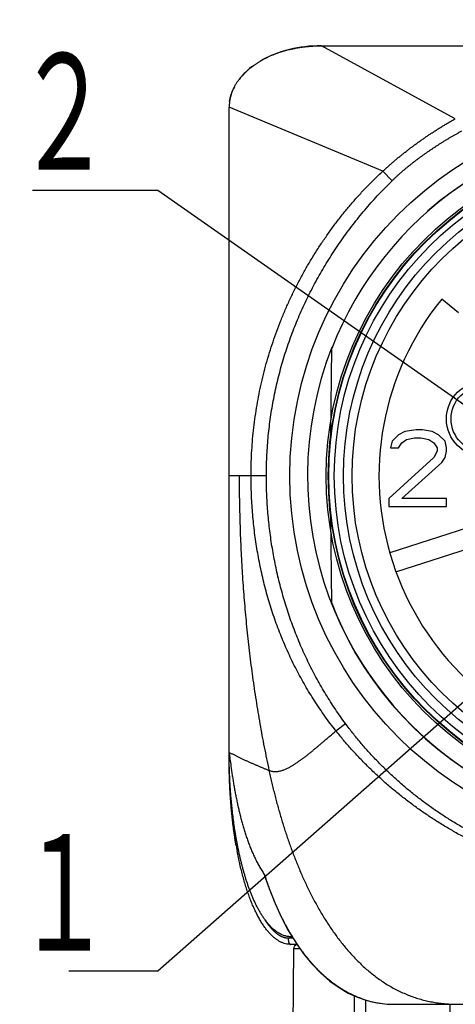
# Model space of a CAD drawing. Header units: millimetres. Extents: x 0 to 1300, y 0 to 891.
# Tile 10 of 127: x 395 to 429, y 230 to 309. Entities that reach past the tile are written whole.
import ezdxf

# ---------------------------------------------------------------- set-up
doc = ezdxf.new("R2010")
doc.units = ezdxf.units.MM
doc.header["$LTSCALE"] = 0.545669
doc.layers.add('NoLayerName_001', color=7, linetype='Continuous')
doc.styles.get("Standard").update_dxf_attribs({"font": 'txt', "bigfont": 'extfont2'})
doc.dimstyles.get("Standard").update_dxf_attribs({"dimtxt": 2.5, "dimasz": 2.5, "dimexe": 1, "dimexo": 1, "dimtad": 1, "dimdec": 3, "dimzin": 0, "dimdsep": 46, "dimtxsty": 'Standard', "dimcen": 2.5, "dimadec": 3, "dimazin": 0, "dimtfac": 0.75, "dimtdec": 3, "dimtmove": 0, "dimatfit": 3, "dimfxl": 1, "dimarcsym": 0})

msp = doc.modelspace()

# ---------------------------------------------------------------- linework, layer by layer
at = {"layer": 'NoLayerName_001', "color": 8, "linetype": 'Continuous', "lineweight": 25}
for p, q in [((429.2514, 300.6829), (418.6182, 306.4762)), ((423.4927, 296.5111), (411.2981, 301.5962)), ((423.4927, 296.5111), (424.2316, 295.7541)), ((414.2537, 272.3162), (411.2979, 272.3162)), ((419.7728, 252.0746), (420.5361, 252.6402)), ((411.2983, 249.7462), (411.3035, 249.7462)), ((416.3694, 235.5942), (416.0114, 235.5942)), ((416.9367, 234.7434), (416.4192, 234.7434)), ((421.2413, 228.4516), (421.2606, 231.0146)), ((422.124, 228.4474), (422.1387, 230.6865)), ((428.8058, 230.3482), (428.7972, 228.4474))]:
    msp.add_line(p, q, dxfattribs=at)
at = {"layer": 'NoLayerName_001', "color": 7, "linetype": 'Continuous', "lineweight": 25}
for p, q in [((418.6183, 306.4762), (472.2983, 306.4762)), ((411.2983, 249.7462), (411.2983, 301.5962)), ((429.5014, 285.2764), (428.1756, 286.3532)), ((419.3794, 275.6489), (419.4387, 282.4364)), ((424.7488, 275.5869), (424.2405, 275.0677)), ((425.2572, 275.8464), (424.7488, 275.5869)), ((426.1468, 275.9762), (425.2572, 275.8464)), ((425.3843, 275.1975), (426.0197, 275.3273)), ((426.0197, 275.3273), (426.528, 275.3273)), ((426.6551, 275.9762), (426.1468, 275.9762)), ((426.528, 275.3273), (427.1634, 275.1975)), ((427.4176, 275.8464), (426.6551, 275.9762)), ((427.9259, 275.5869), (427.4176, 275.8464)), ((428.4343, 275.0677), (427.9259, 275.5869)), ((424.2405, 275.0677), (424.1134, 274.5486)), ((424.1134, 274.5486), (424.7488, 274.5486)), ((424.7488, 274.5486), (425.003, 274.9379)), ((425.003, 274.9379), (425.3843, 275.1975)), ((427.1634, 275.1975), (427.5447, 274.9379)), ((427.5447, 274.9379), (427.7988, 274.5486)), ((427.7988, 274.5486), (427.7988, 274.289)), ((428.5613, 274.5486), (428.4343, 275.0677)), ((428.5613, 274.289), (428.5613, 274.5486)), ((427.5447, 273.7698), (423.9863, 270.5252)), ((427.7988, 274.289), (427.5447, 273.7698)), ((428.1801, 273.3805), (428.4343, 273.7698)), ((428.4343, 273.7698), (428.5613, 274.289)), ((425.003, 270.5252), (428.1801, 273.3805)), ((437.5926, 270.5943), (424.0514, 266.1945)), ((423.9863, 270.5252), (423.9863, 269.8762)), ((423.9863, 269.8762), (428.5613, 269.8762)), ((428.5613, 270.5252), (425.003, 270.5252)), ((428.5613, 269.8762), (428.5613, 270.5252)), ((424.5415, 264.6861), (438.0827, 269.0859)), ((419.4387, 262.1961), (419.3794, 268.9835)), ((411.2981, 250.3585), (411.2981, 250.3559)), ((411.2981, 250.3553), (411.2982, 250.3537)), ((416.1873, 235.7162), (416.2949, 235.7162)), ((416.6807, 235.1062), (416.1783, 235.1062)), ((416.4192, 234.7434), (416.3624, 228.241)), ((424.4492, 230.3482), (466.4675, 230.3482))]:
    msp.add_line(p, q, dxfattribs=at)
for points in [[(418.6182, 306.4762), (418.3059, 306.4717), (417.6294, 306.4312), (416.972, 306.3509), (416.3351, 306.2327), (416.0994, 306.1782)], [(414.1678, 240.4088), (414.4705, 239.5345), (414.9405, 238.3461), (415.449, 237.2383), (415.9957, 236.2063)], [(415.9957, 236.2063), (416.5812, 235.2472), (417.2051, 234.3632), (417.8706, 233.5523), (418.5702, 232.8267), (419.2928, 232.1986), (420.0295, 231.6699), (420.7569, 231.2461), (421.4936, 230.9075), (422.2472, 230.6493), (423.0339, 230.4688), (423.8801, 230.3671), (424.4491, 230.3482)]]:
    msp.add_lwpolyline(points, dxfattribs=at)
for centre, radius in [((445.4583, 272.3162), 29.341), ((445.4583, 272.3162), 26.4557), ((445.4583, 272.3162), 26.291), ((445.4583, 272.3162), 26.2544), ((445.4583, 272.3162), 25.8104), ((445.4583, 272.3162), 25.0832), ((445.4583, 272.3162), 24.4), ((431.5349, 276.8402), 2.989), ((431.5349, 276.8402), 2.623)]:
    msp.add_circle(centre, radius, dxfattribs=at)
for centre, radius, start, end in [((414.5498, 301.5952), 3.2518, 172.063146, 179.981725), ((445.4583, 272.3162), 27.938, 158.518633, 131.227781), ((445.4583, 272.3162), 27.9185, 21.253316, 158.746684), ((445.4583, 272.3162), 22.265, 140.916667, 255.083333), ((445.4583, 272.3163), 27.9185, 201.253316, 338.746684), ((454.7826, 250.3565), 43.4843, 180.000385, 180.804118), ((454.8693, 250.3575), 43.5709, 180.803842, 180.999506), ((442.7111, 248.3463), 31.3233, 189.879253, 190.671758), ((416.7852, 234.7402), 0.366, 105.044202, 179.499962)]:
    msp.add_arc(centre, radius, start, end, dxfattribs=at)
at = {"layer": 'NoLayerName_001', "color": 8, "linetype": 'Continuous', "lineweight": 25}
for centre, radius, start, end in [((440.821, 249.2023), 28.0401, 197.921797, 198.258398), ((431.7208, 245.1604), 18.06, 211.306237, 211.476195), ((424.3448, 237.8614), 7.5053, 250.562753, 251.799048), ((424.3519, 237.8842), 7.5293, 251.801982, 254.776913), ((424.3623, 237.9227), 7.5692, 254.777332, 259.157728), ((424.3791, 238.0111), 7.6591, 259.159026, 260.643013), ((424.4155, 238.254), 7.9047, 260.66832, 265.755), ((424.4343, 238.4881), 8.1395, 265.745654, 266.649999), ((424.4474, 238.744), 8.3958, 266.662645, 270.012146)]:
    msp.add_arc(centre, radius, start, end, dxfattribs=at)
at = {"layer": 'NoLayerName_001', "color": 7, "linetype": 'Continuous', "lineweight": 25}
for centre, major_axis, ratio, start_param, end_param in [((418.6183, 301.5962), (7.32, 0), 0.6666667, 1.9753954, 2.2928945), ((418.6183, 301.5962), (7.32, 0), 0.6666667, 1.5707963, 1.9230209), ((418.6183, 301.5962), (7.32, 0), 0.6666667, 2.3931025, 2.6725907), ((418.6183, 301.5962), (7.32, 0), 0.6666667, 2.803619, 3.0487815), ((416.1783, 249.7462), (0, 14.64), 0.3333333, 3.1282268, 3.1415927)]:
    msp.add_ellipse(centre, major_axis=major_axis, ratio=ratio, start_param=start_param, end_param=end_param, dxfattribs=at)
for points, knots in [([(416.0995, 306.1782), (416.057, 306.1675), (415.9721, 306.1466), (415.8456, 306.1128), (415.72, 306.0777), (415.5954, 306.0409), (415.4719, 306.0026), (415.3494, 305.9628), (415.2281, 305.9214), (415.108, 305.8786), (414.9891, 305.8342), (414.8714, 305.7884), (414.755, 305.7412), (414.64, 305.6925), (414.5263, 305.6425), (414.414, 305.591), (414.3032, 305.5381), (414.1939, 305.4839), (414.0861, 305.4284), (413.9798, 305.3715), (413.8751, 305.3135), (413.8065, 305.2733), (413.7721, 305.2535)], [0, 0, 0, 0, 0.13145, 0.2624011, 0.392831, 0.5227202, 0.6520506, 0.7808039, 0.9089622, 1.0365076, 1.1634225, 1.2896896, 1.4152916, 1.540212, 1.6644344, 1.7879429, 1.9107219, 2.0327567, 2.154033, 2.274537, 2.3942558, 2.5131773, 2.5131773, 2.5131773, 2.5131773]), ([(416.0995, 306.1782), (416.1534, 306.1909), (416.2612, 306.2169), (416.4242, 306.2521), (416.5883, 306.2851), (416.7535, 306.3154), (416.9198, 306.3432), (417.087, 306.3684), (417.255, 306.391), (417.4238, 306.411), (417.5932, 306.4283), (417.7631, 306.4431), (417.9336, 306.4551), (418.1044, 306.4645), (418.2755, 306.4712), (418.4468, 306.4755), (418.561, 306.4758), (418.6182, 306.4762)], [0, 0, 0, 0, 0.1660321, 0.3327703, 0.5001671, 0.6681742, 0.8367424, 1.005822, 1.1753629, 1.3453144, 1.5156257, 1.6862456, 1.8571231, 2.0282071, 2.1994467, 2.3707912, 2.5421903, 2.5421903, 2.5421903, 2.5421903]), ([(412.0947, 303.8098), (412.1117, 303.8316), (412.1453, 303.8754), (412.1977, 303.94), (412.2514, 304.0042), (412.3065, 304.0678), (412.3631, 304.1309), (412.4211, 304.1934), (412.4805, 304.2553), (412.5412, 304.3166), (412.6034, 304.3773), (412.6669, 304.4374), (412.7317, 304.4968), (412.7978, 304.5556), (412.8653, 304.6137), (412.9341, 304.6711), (413.0041, 304.7278), (413.0754, 304.7839), (413.148, 304.8392), (413.2218, 304.8937), (413.2969, 304.9475), (413.3731, 305.0006), (413.4506, 305.0528), (413.5293, 305.1043), (413.6091, 305.1549), (413.69, 305.2049), (413.7447, 305.2372), (413.7721, 305.2536)], [0, 0, 0, 0, 0.0826509, 0.1658097, 0.2494826, 0.333675, 0.4183921, 0.5036382, 0.5894174, 0.6757331, 0.7625886, 0.8499864, 0.9379288, 1.0264177, 1.1154546, 1.2050408, 1.2951771, 1.3858642, 1.4771024, 1.5688917, 1.6612322, 1.7541233, 1.8475646, 1.9415546, 2.0360894, 2.1311641, 2.2267737, 2.2267737, 2.2267737, 2.2267737]), ([(411.3295, 302.0442), (411.3342, 302.0748), (411.343, 302.1363), (411.3599, 302.2281), (411.3792, 302.3196), (411.4011, 302.411), (411.4256, 302.502), (411.4526, 302.5927), (411.4822, 302.683), (411.5143, 302.773), (411.549, 302.8625), (411.5862, 302.9516), (411.6259, 303.0402), (411.6681, 303.1282), (411.7128, 303.2157), (411.76, 303.3027), (411.8097, 303.389), (411.8619, 303.4746), (411.9165, 303.5596), (411.9735, 303.6439), (412.0328, 303.7275), (412.0743, 303.7821), (412.0949, 303.8097)], [0, 0, 0, 0, 0.0930375, 0.1863166, 0.2798753, 0.373751, 0.46798, 0.5625976, 0.6576386, 0.7531365, 0.8491242, 0.9456335, 1.0426957, 1.1403411, 1.2385993, 1.3374992, 1.4370688, 1.5373356, 1.6383251, 1.7400579, 1.8425523, 1.9458248, 1.9458248, 1.9458248, 1.9458248]), ([(411.2982, 250.3537), (411.2988, 250.3433), (411.2997, 250.3223), (411.3035, 250.291), (411.3091, 250.2494), (411.3177, 250.187), (411.3279, 250.1143), (411.3378, 250.0416), (411.3682, 249.8128), (411.3952, 249.6047), (411.4197, 249.4174)], [0, 0, 0, 0, 0.03145965, 0.06295038, 0.09446318, 0.15743661, 0.25182129, 0.31475103, 0.37769497, 0.94423368, 0.94423368, 0.94423368, 0.94423368]), ([(411.8524, 242.9721), (411.8347, 243.0767), (411.7983, 243.287), (411.7481, 243.6048), (411.7, 243.9261), (411.6547, 244.2507), (411.612, 244.5786), (411.5719, 244.9095), (411.5346, 245.2432), (411.4999, 245.5796), (411.4679, 245.9183), (411.4386, 246.2593), (411.412, 246.6022), (411.3882, 246.947), (411.3671, 247.2934), (411.3488, 247.6412), (411.3333, 247.9902), (411.3206, 248.3402), (411.3107, 248.691), (411.3036, 249.0424), (411.2991, 249.3942), (411.2988, 249.6289), (411.2983, 249.7462)], [0, 0, 0, 0, 0.3184723, 0.6402232, 0.9651082, 1.2929823, 1.6236899, 1.9570591, 2.2929156, 2.6310843, 2.9713893, 3.3136539, 3.6577011, 4.0033533, 4.3504326, 4.6987609, 5.0481596, 5.3984502, 5.7494543, 6.1009931, 6.4528883, 6.8049615, 6.8049615, 6.8049615, 6.8049615]), ([(412.0166, 242.7129), (411.9958, 242.8175), (411.9532, 243.0278), (411.8939, 243.3461), (411.8368, 243.6687), (411.7825, 243.9955), (411.731, 244.3262), (411.6822, 244.6607), (411.6363, 244.9988), (411.5932, 245.3403), (411.553, 245.6849), (411.5157, 246.0324), (411.4812, 246.3826), (411.4497, 246.7353), (411.4211, 247.0902), (411.3955, 247.4471), (411.3728, 247.8059), (411.353, 248.1662), (411.3363, 248.5279), (411.3226, 248.8907), (411.3116, 249.2544), (411.3072, 249.4972), (411.3046, 249.6186)], [0, 0, 0, 0, 0.3199005, 0.6437583, 0.9714146, 1.3027096, 1.6374828, 1.9755727, 2.3168157, 2.6610291, 3.0080194, 3.3575915, 3.7095496, 4.0636972, 4.4198369, 4.7777709, 5.1373007, 5.4982277, 5.8603529, 6.2234772, 6.5874014, 6.9519264, 6.9519264, 6.9519264, 6.9519264]), ([(412.0154, 242.7185), (411.9947, 242.8227), (411.9523, 243.0323), (411.8933, 243.3495), (411.8364, 243.6709), (411.7824, 243.9964), (411.731, 244.3259), (411.6824, 244.6591), (411.6367, 244.9959), (411.5937, 245.336), (411.5536, 245.6793), (411.5164, 246.0254), (411.482, 246.3742), (411.4505, 246.7255), (411.422, 247.079), (411.3963, 247.4345), (411.3736, 247.7919), (411.3538, 248.1508), (411.337, 248.511), (411.3232, 248.8724), (411.3121, 249.2346), (411.3076, 249.4765), (411.305, 249.5975)], [0, 0, 0, 0, 0.3187477, 0.6414204, 0.9678611, 1.2979117, 1.6314136, 1.9682072, 2.3081307, 2.6510037, 2.9966348, 3.3448312, 3.6953995, 4.0481452, 4.4028733, 4.7593881, 5.1174937, 5.4769935, 5.8376908, 6.1993889, 6.5618908, 6.9249995, 6.9249995, 6.9249995, 6.9249995]), ([(411.4197, 249.4174), (411.4279, 249.3558), (411.4443, 249.2325), (411.4695, 249.0476), (411.4952, 248.8628), (411.5218, 248.6781), (411.5492, 248.4935), (411.5777, 248.3091), (411.6071, 248.1248), (411.6375, 247.9407), (411.6688, 247.7568), (411.7012, 247.573), (411.7344, 247.3894), (411.7687, 247.206), (411.8039, 247.0227), (411.8401, 246.8397), (411.8771, 246.6568), (411.9152, 246.4741), (411.9541, 246.2916), (411.9941, 246.1093), (412.0351, 245.9273), (412.0773, 245.7455), (412.1205, 245.564), (412.1651, 245.3828), (412.2108, 245.2019), (412.2579, 245.0213), (412.3064, 244.8411), (412.3563, 244.6612), (412.4076, 244.4818), (412.4604, 244.3028), (412.5148, 244.1243), (412.5708, 243.9463), (412.6285, 243.7688), (412.6878, 243.5918), (412.749, 243.4155), (412.8121, 243.2398), (412.8771, 243.0649), (412.9441, 242.8907), (413.0134, 242.7174), (413.0845, 242.5448), (413.1342, 242.4307), (413.1587, 242.3735)], [0, 0, 0, 0, 0.1865926, 0.3731862, 0.5597795, 0.7463723, 0.9329666, 1.1195629, 1.3061605, 1.4927587, 1.6793568, 1.8659542, 2.052551, 2.2391477, 2.4257454, 2.6123447, 2.7989461, 2.9855503, 3.1721566, 3.358763, 3.5453681, 3.7319716, 3.9185741, 4.1051774, 4.2917843, 4.4783955, 4.6650089, 4.8516234, 5.0382392, 5.2248577, 5.4114814, 5.5981142, 5.784756, 5.9713997, 6.1580403, 6.3446756, 6.5313062, 6.7179357, 6.9045708, 7.0912157, 7.2778658, 7.2778658, 7.2778658, 7.2778658]), ([(416.1783, 235.1062), (416.1096, 235.1106), (415.9705, 235.1131), (415.7635, 235.1558), (415.5573, 235.2214), (415.3525, 235.3139), (415.1494, 235.4319), (414.9484, 235.5752), (414.7497, 235.7436), (414.5537, 235.937), (414.3607, 236.1549), (414.1711, 236.3973), (413.9852, 236.6635), (413.8031, 236.9531), (413.6253, 237.2654), (413.4521, 237.5998), (413.2836, 237.9557), (413.1203, 238.3325), (412.9623, 238.7296), (412.8102, 239.1464), (412.6641, 239.5822), (412.5243, 240.0363), (412.3911, 240.5077), (412.2645, 240.9957), (412.1451, 241.4992), (412.0317, 242.0171), (411.9647, 242.3684), (411.9296, 242.5458)], [0, 0, 0, 0, 0.2065759, 0.4161179, 0.6313962, 0.8548957, 1.0887728, 1.3348497, 1.5946363, 1.8693655, 2.1600338, 2.4674239, 2.791978, 3.1338748, 3.4931556, 3.869754, 4.2635185, 4.6742304, 5.101617, 5.5453631, 6.0051158, 6.4803831, 6.9705039, 7.4747796, 7.992489, 8.522892, 9.0652338, 9.0652338, 9.0652338, 9.0652338]), ([(412.7935, 239.8106), (412.778, 239.8559), (412.7467, 239.9464), (412.7015, 240.0827), (412.6572, 240.2194), (412.614, 240.3564), (412.5719, 240.4937), (412.5308, 240.6314), (412.4906, 240.7693), (412.4514, 240.9075), (412.4132, 241.0459), (412.3758, 241.1846), (412.3393, 241.3236), (412.3037, 241.4627), (412.2689, 241.6021), (412.2349, 241.7417), (412.2017, 241.8814), (412.1692, 242.0214), (412.1375, 242.1615), (412.1066, 242.3017), (412.0764, 242.4422), (412.0468, 242.5827), (412.0278, 242.6766), (412.0182, 242.7235)], [0, 0, 0, 0, 0.1436556, 0.2873096, 0.4309632, 0.5746167, 0.7182694, 0.8619198, 1.005567, 1.1492124, 1.2928577, 1.4365036, 1.5801507, 1.7237988, 1.8674473, 2.011095, 2.1547417, 2.2983873, 2.4420319, 2.5856751, 2.7293165, 2.8729551, 3.0165902, 3.0165902, 3.0165902, 3.0165902]), ([(413.1587, 242.3735), (413.1841, 242.3167), (413.2341, 242.2028), (413.3128, 242.0335), (413.3937, 241.8653), (413.4772, 241.6983), (413.5633, 241.5326), (413.6522, 241.3684), (413.7439, 241.2057), (413.8385, 241.0447), (413.9363, 240.8856), (414.0367, 240.7283), (414.1069, 240.6255), (414.1415, 240.5738)], [0, 0, 0, 0, 0.1866528, 0.3733101, 0.559978, 0.746667, 0.9333915, 1.1201468, 1.306903, 1.4936362, 1.6803307, 1.8669797, 2.0535857, 2.0535857, 2.0535857, 2.0535857]), ([(414.1678, 240.4088), (414.167, 240.4113), (414.1654, 240.4162), (414.163, 240.4236), (414.1606, 240.4311), (414.1582, 240.4385), (414.1559, 240.446), (414.1535, 240.4534), (414.1512, 240.4609), (414.1489, 240.4684), (414.1467, 240.4758), (414.1448, 240.482), (414.1433, 240.487), (414.1422, 240.4907), (414.1411, 240.4945), (414.1401, 240.4982), (414.139, 240.5019), (414.1379, 240.5057), (414.1369, 240.5094), (414.1358, 240.5132), (414.1348, 240.5169), (414.1338, 240.5207), (414.1327, 240.5244), (414.1317, 240.5282), (414.1308, 240.532), (414.1298, 240.5358), (414.1288, 240.5396), (414.1279, 240.5435), (414.127, 240.5473), (414.1261, 240.5511), (414.1252, 240.555), (414.1243, 240.5589), (414.1236, 240.5627), (414.1229, 240.5666), (414.1224, 240.5704), (414.122, 240.5742), (414.1217, 240.578), (414.1217, 240.582), (414.1216, 240.5858), (414.1218, 240.5904), (414.1249, 240.5908), (414.126, 240.5913)], [0, 0, 0, 0, 0.00781111, 0.01562605, 0.02344314, 0.0312607, 0.03907708, 0.0468906, 0.05469963, 0.0625025, 0.0702976, 0.07808329, 0.08197248, 0.08585992, 0.08974631, 0.09363233, 0.09751867, 0.10140603, 0.10529512, 0.10918665, 0.11308133, 0.11697989, 0.12088306, 0.12479158, 0.1287062, 0.13262769, 0.13655679, 0.14049429, 0.14444098, 0.14839752, 0.1523594, 0.15631508, 0.1602533, 0.16416405, 0.16803893, 0.17187173, 0.17566657, 0.1795332, 0.18364126, 0.18754365, 0.19134212, 0.19134212, 0.19134212, 0.19134212]), ([(414.126, 240.5913), (414.1271, 240.5906), (414.1296, 240.5894), (414.1319, 240.5861), (414.1346, 240.5833), (414.137, 240.5802), (414.1393, 240.5771), (414.1407, 240.5749), (414.1415, 240.5738)], [0, 0, 0, 0, 0.003900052, 0.008013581, 0.011843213, 0.015673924, 0.019590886, 0.02351814, 0.02351814, 0.02351814, 0.02351814]), ([(416.1873, 235.7162), (416.1395, 235.7185), (416.0433, 235.7198), (415.9004, 235.741), (415.7595, 235.7726), (415.6217, 235.8161), (415.4879, 235.8698), (415.3584, 235.9329), (415.2332, 236.004), (415.1124, 236.0822), (414.9958, 236.1666), (414.8835, 236.2565), (414.7753, 236.3512), (414.6708, 236.45), (414.5701, 236.5526), (414.4729, 236.6584), (414.3789, 236.7672), (414.288, 236.8785), (414.2, 236.9922), (414.1149, 237.1081), (414.0324, 237.2259), (413.9525, 237.3456), (413.8751, 237.4668), (413.7999, 237.5894), (413.7269, 237.7133), (413.6559, 237.8384), (413.587, 237.9645), (413.52, 238.0916), (413.4548, 238.2196), (413.3914, 238.3486), (413.3297, 238.4783), (413.2696, 238.6088), (413.2111, 238.74), (413.154, 238.8719), (413.0984, 239.0044), (413.0443, 239.1375), (412.9915, 239.2711), (412.9401, 239.4052), (412.89, 239.5399), (412.8409, 239.6749), (412.8094, 239.7654), (412.7935, 239.8106)], [0, 0, 0, 0, 0.143807, 0.2880326, 0.4324706, 0.5767615, 0.7207627, 0.8647003, 1.008645, 1.1525069, 1.2962983, 1.4400972, 1.583893, 1.7276277, 1.8713372, 2.0150553, 2.1587732, 2.3024784, 2.4462032, 2.5899706, 2.7337875, 2.8776456, 3.0215227, 3.1653834, 3.3091871, 3.4529342, 3.5966444, 3.7403329, 3.8840104, 4.0276835, 4.1713548, 4.315023, 4.4586874, 4.6023518, 4.7460192, 4.8896907, 5.0333656, 5.1770417, 5.3207151, 5.4643812, 5.6080405, 5.6080405, 5.6080405, 5.6080405])]:
    msp.add_open_spline(points, degree=3, knots=knots, dxfattribs=at)
at = {"layer": 'NoLayerName_001', "color": 8, "linetype": 'Continuous', "lineweight": 25}
for points, knots in [([(423.4927, 296.5111), (423.5627, 296.5754), (423.7021, 296.7046), (423.9141, 296.8951), (424.128, 297.0837), (424.3438, 297.27), (424.5615, 297.4542), (424.7811, 297.6362), (425.0025, 297.816), (425.2257, 297.9937), (425.4505, 298.1692), (425.677, 298.3426), (425.9051, 298.5138), (426.1347, 298.6829), (426.3659, 298.8498), (426.5985, 299.0146), (426.8326, 299.1773), (427.0681, 299.3378), (427.305, 299.4962), (427.5434, 299.6524), (427.7832, 299.8065), (428.0243, 299.9584), (428.2669, 300.1081), (428.5109, 300.2555), (428.7563, 300.4005), (429.0029, 300.5434), (429.1687, 300.6362), (429.2514, 300.6829)], [0, 0, 0, 0, 0.2850109, 0.5700708, 0.8551759, 1.1403217, 1.4255021, 1.7107101, 1.9959377, 2.2811756, 2.5664136, 2.8516404, 3.1368438, 3.4220107, 3.7071275, 3.9921937, 4.2772224, 4.5622272, 4.8472214, 5.1322183, 5.417231, 5.7022643, 5.9873081, 6.272352, 6.5573873, 6.8424066, 7.1274045, 7.1274045, 7.1274045, 7.1274045]), ([(424.2316, 295.7541), (424.2862, 295.8067), (424.395, 295.9125), (424.5609, 296.0681), (424.7286, 296.222), (424.8981, 296.3737), (425.0695, 296.5235), (425.2425, 296.6713), (425.4173, 296.8171), (425.5937, 296.9608), (425.7716, 297.1027), (425.951, 297.2426), (426.1317, 297.3808), (426.3138, 297.5172), (426.4971, 297.652), (426.6815, 297.7852), (426.8671, 297.9169), (427.0536, 298.0472), (427.2411, 298.1761), (427.4296, 298.3035), (427.619, 298.4294), (427.8095, 298.5539), (428.0009, 298.6768), (428.1933, 298.7982), (428.3866, 298.9182), (428.581, 299.0365), (428.7763, 299.1532), (428.9726, 299.2683), (429.1699, 299.3816), (429.3682, 299.493), (429.5675, 299.6029), (429.7013, 299.6742), (429.7681, 299.7101)], [0, 0, 0, 0, 0.2274875, 0.455005, 0.6825479, 0.9101102, 1.1376841, 1.3652601, 1.5928274, 1.8203739, 2.0478996, 2.2754151, 2.502928, 2.7304429, 2.9579611, 3.1854812, 3.4129989, 3.6405093, 3.8680129, 4.0955122, 4.3230101, 4.5505093, 4.7780133, 5.0055253, 5.2330489, 5.4605816, 5.6881159, 5.9156457, 6.143166, 6.3706737, 6.5981669, 6.8256458, 6.8256458, 6.8256458, 6.8256458]), ([(413.0375, 272.3162), (413.0416, 272.617), (413.0437, 273.2189), (413.0824, 274.1212), (413.1422, 275.0227), (413.2271, 275.9227), (413.336, 276.8202), (413.4693, 277.7145), (413.6269, 278.6048), (413.8089, 279.4904), (414.0153, 280.3706), (414.2456, 281.2446), (414.4997, 282.1119), (414.7774, 282.9719), (415.0783, 283.824), (415.4023, 284.6675), (415.749, 285.5018), (416.1184, 286.3264), (416.51, 287.1406), (416.9235, 287.9439), (417.3587, 288.7358), (417.8153, 289.5157), (418.293, 290.2831), (418.7915, 291.0374), (419.3105, 291.7781), (419.8496, 292.5044), (420.4085, 293.2155), (420.987, 293.9106), (421.5846, 294.589), (422.2016, 295.2491), (422.8348, 295.8931), (423.275, 296.3036), (423.4927, 296.5111)], [0, 0, 0, 0, 0.9024113, 1.8054306, 2.7089191, 3.6127429, 4.5167754, 5.4208989, 6.3250072, 7.2290093, 8.1328786, 9.0366389, 9.940309, 10.8439025, 11.7474284, 12.6508931, 13.5543018, 14.4576667, 15.3610283, 16.2644315, 17.1679199, 18.0715366, 18.9753258, 19.8793339, 20.7836052, 21.6880646, 22.592524, 23.49681, 24.400773, 25.304289, 26.2072631, 27.1096318, 27.1096318, 27.1096318, 27.1096318]), ([(414.2537, 272.3162), (414.2565, 272.5651), (414.2581, 273.0632), (414.2854, 273.81), (414.3278, 274.5564), (414.3878, 275.3019), (414.4649, 276.046), (414.5591, 276.7882), (414.6706, 277.5281), (414.7992, 278.2652), (414.9452, 278.9989), (415.1083, 279.729), (415.2885, 280.4549), (415.4856, 281.1763), (415.6995, 281.8929), (415.93, 282.6043), (416.1769, 283.3102), (416.4401, 284.0101), (416.7195, 284.7038), (417.0148, 285.391), (417.3259, 286.0711), (417.6525, 286.744), (417.9943, 287.4093), (418.351, 288.0666), (418.7224, 288.7158), (419.1081, 289.3563), (419.5079, 289.988), (419.9216, 290.6104), (420.3487, 291.2234), (420.7892, 291.8266), (421.2429, 292.4198), (421.7095, 293.0029), (422.1888, 293.5757), (422.6806, 294.1379), (423.1851, 294.6887), (423.7003, 295.2294), (424.0555, 295.5782), (424.2316, 295.7541)], [0, 0, 0, 0, 0.7467686, 1.49399, 2.2415745, 2.9894347, 3.7374863, 4.4856494, 5.2338489, 5.982016, 6.7300888, 7.4780404, 8.2258981, 8.9736909, 9.7214435, 10.4691776, 11.2169115, 11.9646616, 12.7124424, 13.460267, 14.2081359, 14.9560322, 15.7039306, 16.4517987, 17.1995976, 17.9472827, 18.6948043, 19.4421087, 20.1891502, 20.9359817, 21.6827046, 22.4294189, 23.1762201, 23.9231199, 24.6700208, 25.4168271, 26.1634539, 26.1634539, 26.1634539, 26.1634539]), ([(412.0939, 272.3162), (412.0955, 272.0023), (412.0972, 271.3746), (412.1094, 270.4329), (412.1276, 269.4914), (412.1529, 268.55), (412.185, 267.6088), (412.2243, 266.6679), (412.2707, 265.7273), (412.3243, 264.7872), (412.3853, 263.8475), (412.4538, 262.9083), (412.53, 261.9696), (412.6139, 261.0316), (412.7058, 260.0941), (412.8058, 259.1573), (412.9138, 258.2214), (413.0301, 257.2863), (413.1547, 256.3523), (413.2876, 255.4194), (413.429, 254.4878), (413.5789, 253.5576), (413.7374, 252.6288), (413.9046, 251.7017), (414.0808, 250.7764), (414.2647, 249.8526), (414.396, 249.2387), (414.4606, 248.9315)], [0, 0, 0, 0, 0.9416551, 1.8833587, 2.8250906, 3.7668323, 4.7085672, 5.6502809, 6.5919615, 7.5336147, 8.4752631, 9.4169337, 10.3586564, 11.3004646, 12.2423952, 13.1844668, 14.1266484, 15.0689035, 16.0111982, 16.9535008, 17.8957825, 18.8380166, 19.7801794, 20.7222498, 21.6642094, 22.6060429, 23.5477375, 23.5477375, 23.5477375, 23.5477375]), ([(419.7728, 252.0746), (419.6254, 252.2657), (419.3272, 252.6454), (418.9002, 253.2307), (418.4854, 253.8249), (418.0853, 254.4295), (417.6997, 255.0435), (417.329, 255.6667), (416.9734, 256.2986), (416.6332, 256.9388), (416.3086, 257.587), (415.9996, 258.2427), (415.7062, 258.9054), (415.4284, 259.5748), (415.1662, 260.2504), (414.9196, 260.9317), (414.6886, 261.6185), (414.4732, 262.3103), (414.2733, 263.0067), (414.0888, 263.7073), (413.9195, 264.4119), (413.7654, 265.1199), (413.6262, 265.8311), (413.5019, 266.5451), (413.3923, 267.2615), (413.2974, 267.9801), (413.2172, 268.7004), (413.1516, 269.4221), (413.1005, 270.1449), (413.0645, 270.8683), (413.0412, 271.5922), (413.04, 272.0749), (413.0375, 272.3162)], [0, 0, 0, 0, 0.723982, 1.4483512, 2.1730239, 2.8979153, 3.6229416, 4.3480199, 5.0730698, 5.7980173, 6.5228493, 7.2476026, 7.9723035, 8.6969669, 9.4215959, 10.1461835, 10.8707128, 11.5951741, 12.3196105, 13.044066, 13.7685705, 14.4931404, 15.2177788, 15.9424765, 16.6672124, 17.3919555, 18.1166694, 18.8413141, 19.5658464, 20.2902204, 21.014388, 21.7382993, 21.7382993, 21.7382993, 21.7382993]), ([(420.5361, 252.6402), (420.3995, 252.8292), (420.1229, 253.205), (419.7273, 253.7826), (419.3433, 254.3682), (418.9731, 254.9629), (418.6164, 255.5658), (418.2734, 256.1768), (417.9442, 256.7953), (417.629, 257.421), (417.3278, 258.0534), (417.0407, 258.6923), (416.7677, 259.3372), (416.5089, 259.9878), (416.2641, 260.6439), (416.0335, 261.305), (415.8171, 261.9709), (415.6148, 262.6412), (415.4266, 263.3156), (415.2526, 263.9937), (415.0926, 264.6754), (414.9466, 265.3603), (414.8146, 266.048), (414.6965, 266.7383), (414.5922, 267.4309), (414.5019, 268.1255), (414.4254, 268.8217), (414.3628, 269.5192), (414.3139, 270.2177), (414.2795, 270.9169), (414.2572, 271.6165), (414.256, 272.083), (414.2537, 272.3162)], [0, 0, 0, 0, 0.6996485, 1.3996177, 2.0998545, 2.8002979, 3.5008797, 4.2015254, 4.9021551, 5.6026867, 6.3030966, 7.0034162, 7.7036716, 8.4038809, 9.1040552, 9.8041985, 10.5043087, 11.2043861, 11.9044572, 12.6045492, 13.3046817, 14.0048673, 14.7051117, 15.4054147, 16.1057692, 16.8061498, 17.5065149, 18.2068206, 18.907022, 19.6070733, 20.3069285, 21.0065418, 21.0065418, 21.0065418, 21.0065418]), ([(445.0999, 240.316), (444.7839, 240.321), (444.1514, 240.3238), (443.2035, 240.3717), (442.2567, 240.4455), (441.3122, 240.5498), (440.3711, 240.683), (439.4343, 240.8454), (438.5031, 241.0366), (437.5783, 241.2565), (436.661, 241.5048), (435.752, 241.7812), (434.8521, 242.0853), (433.962, 242.4169), (433.0826, 242.7756), (432.2146, 243.161), (431.3589, 243.5728), (430.5162, 244.0108), (429.6874, 244.4745), (428.8732, 244.9636), (428.0744, 245.4776), (427.2918, 246.0161), (426.5262, 246.5788), (425.7784, 247.1652), (425.0491, 247.775), (424.3393, 248.4075), (423.6497, 249.062), (422.9811, 249.7377), (422.334, 250.4337), (421.7104, 251.15), (421.1071, 251.8828), (420.7283, 252.3894), (420.5361, 252.6402)], [0, 0, 0, 0, 0.9481253, 1.8970638, 2.8466699, 3.7967842, 4.7472365, 5.6978501, 6.6484449, 7.5988462, 8.5489947, 9.4989384, 10.4487221, 11.398385, 12.3479629, 13.2974902, 14.2470028, 15.1965352, 16.146107, 17.0957358, 18.0454441, 18.9952617, 19.9452284, 20.8953962, 21.8458265, 22.7964691, 23.7471468, 24.6976741, 25.6478664, 26.5975436, 27.5465343, 28.4946796, 28.4946796, 28.4946796, 28.4946796]), ([(418.8087, 251.2354), (418.8731, 251.2912), (419.0342, 251.4305), (419.3555, 251.7103), (419.6123, 251.9345), (419.7728, 252.0746)], [0, 0, 0, 0, 0.2556389, 0.639093, 1.2781812, 1.2781812, 1.2781812, 1.2781812]), ([(445.0999, 239.6966), (444.7771, 239.7074), (444.1309, 239.7223), (443.163, 239.7854), (442.1966, 239.8726), (441.2327, 239.9885), (440.2722, 240.1316), (439.3161, 240.3024), (438.3653, 240.5007), (437.4208, 240.7264), (436.4833, 240.9794), (435.5537, 241.2595), (434.6328, 241.5663), (433.7212, 241.8996), (432.8198, 242.2592), (431.9293, 242.6449), (431.0504, 243.0563), (430.1839, 243.4933), (429.3306, 243.9554), (428.4911, 244.4423), (427.6661, 244.9536), (426.8564, 245.4891), (426.0626, 246.0482), (425.2855, 246.6307), (424.5258, 247.2361), (423.7843, 247.8639), (423.0619, 248.5137), (422.3596, 249.1849), (421.678, 249.8767), (421.0191, 250.5892), (420.3801, 251.319), (419.9771, 251.8244), (419.7728, 252.0746)], [0, 0, 0, 0, 0.9690261, 1.9387726, 2.9090898, 3.8798277, 4.8508393, 5.8219827, 6.7931241, 7.7641432, 8.7349943, 9.7056961, 10.6762675, 11.6467271, 12.6170948, 13.5873938, 14.5576529, 15.5279066, 16.4981892, 17.4685348, 18.4389795, 19.409564, 20.3803352, 21.351348, 22.3226615, 23.2942005, 24.265754, 25.2371198, 26.2081145, 27.1785769, 28.148372, 29.1173942, 29.1173942, 29.1173942, 29.1173942]), ([(414.4606, 248.9315), (414.5009, 248.9176), (414.5809, 248.8869), (414.7064, 248.8585), (414.8338, 248.8405), (414.9623, 248.8347), (415.0906, 248.8402), (415.218, 248.8559), (415.344, 248.8806), (415.468, 248.9132), (415.5899, 248.9528), (415.7096, 248.9983), (415.8272, 249.049), (415.9429, 249.1039), (416.0569, 249.1622), (416.1693, 249.2234), (416.2801, 249.2871), (416.3896, 249.3532), (416.4979, 249.4213), (416.605, 249.4911), (416.7111, 249.5624), (416.8164, 249.635), (416.9207, 249.7088), (417.0243, 249.7837), (417.1272, 249.8596), (417.2294, 249.9364), (417.3311, 250.0139), (417.4321, 250.0922), (417.5327, 250.1711), (417.6328, 250.2506), (417.7325, 250.3306), (417.8317, 250.4112), (417.9306, 250.4922), (418.0291, 250.5736), (418.1274, 250.6554), (418.2254, 250.7375), (418.3231, 250.8199), (418.4206, 250.9025), (418.5178, 250.9854), (418.6473, 251.0963), (418.7441, 251.1798), (418.8087, 251.2354)], [0, 0, 0, 0, 0.1280259, 0.2564781, 0.3850954, 0.5135286, 0.6417532, 0.7700152, 0.898334, 1.0265179, 1.1545088, 1.2824919, 1.4105479, 1.5386463, 1.6666735, 1.7945979, 1.9224731, 2.050334, 2.1781958, 2.3060567, 2.4339038, 2.5617409, 2.6895771, 2.8174171, 2.9452618, 3.0731085, 3.2009512, 3.3287852, 3.4566131, 3.584438, 3.7122618, 3.8400856, 3.9679095, 4.095733, 4.2235547, 4.3513747, 4.479194, 4.6070132, 4.7348328, 4.8626528, 5.1182934, 5.1182934, 5.1182934, 5.1182934]), ([(411.2981, 250.3562), (411.3328, 250.3393), (411.4023, 250.3059), (411.5401, 250.2367), (411.678, 250.1676), (411.816, 250.0987), (411.9196, 250.0473), (412.0234, 249.9963), (412.1274, 249.9457), (412.2316, 249.8956), (412.3361, 249.8461), (412.4408, 249.7969), (412.5458, 249.7483), (412.6509, 249.7001), (412.7562, 249.6523), (412.8618, 249.6049), (412.9674, 249.5578), (413.0733, 249.5112), (413.1793, 249.4648), (413.2854, 249.4189), (413.3917, 249.3732), (413.4981, 249.3278), (413.6046, 249.2828), (413.7112, 249.238), (413.818, 249.1935), (413.9248, 249.1492), (414.0318, 249.1052), (414.1389, 249.0615), (414.246, 249.0179), (414.3533, 248.9746), (414.4248, 248.9459), (414.4606, 248.9315)], [0, 0, 0, 0, 0.115656, 0.2313189, 0.4626445, 0.5783036, 0.6939601, 0.8096147, 0.9252695, 1.0409263, 1.1565857, 1.2722479, 1.3879129, 1.5035803, 1.6192496, 1.7349199, 1.8505901, 1.966259, 2.0819259, 2.1975913, 2.3132557, 2.4289195, 2.5445831, 2.6602466, 2.7759101, 2.8915735, 3.0072366, 3.1228993, 3.2385612, 3.354222, 3.469881, 3.469881, 3.469881, 3.469881]), ([(414.4606, 248.9315), (414.4942, 248.7783), (414.5606, 248.4718), (414.6659, 248.0132), (414.7747, 247.5554), (414.8878, 247.0987), (415.0051, 246.643), (415.1267, 246.1884), (415.2528, 245.735), (415.3834, 245.2829), (415.5186, 244.8322), (415.6585, 244.3829), (415.8033, 243.9352), (415.9532, 243.4891), (416.1082, 243.0448), (416.2684, 242.6023), (416.434, 242.1618), (416.6052, 241.7234), (416.782, 241.2873), (416.9648, 240.8535), (417.1537, 240.4225), (417.349, 239.9942), (417.5508, 239.5691), (417.7595, 239.1472), (417.9752, 238.7288), (418.1981, 238.3141), (418.4285, 237.9036), (418.6666, 237.4974), (418.9126, 237.096), (419.1667, 236.6997), (419.4292, 236.3088), (419.7003, 235.9237), (419.9802, 235.5449), (420.2693, 235.1731), (420.5679, 234.8087), (420.8762, 234.4526), (421.1945, 234.1053), (421.5231, 233.7674), (421.8624, 233.4402), (422.2111, 233.1226), (422.4541, 232.9231), (422.5743, 232.8219)], [0, 0, 0, 0, 0.4704529, 0.9409474, 1.41147, 1.8820103, 2.3525609, 2.8231173, 3.2936783, 3.7642461, 4.2348208, 4.7053939, 5.1759597, 5.6465176, 6.117072, 6.5876327, 7.0582151, 7.5288369, 7.999486, 8.4701374, 8.9407774, 9.411404, 9.8820281, 10.3526737, 10.8233754, 11.2941267, 11.7648894, 12.235643, 12.7063876, 13.1771446, 13.6479579, 14.1188793, 14.5898625, 15.0608399, 15.5317883, 16.0027317, 16.4737451, 16.9449554, 17.4163972, 17.8879027, 18.3593593, 18.3593593, 18.3593593, 18.3593593]), ([(416.2903, 235.7763), (416.2467, 235.8492), (416.1586, 235.9946), (416.031, 236.2154), (415.9059, 236.4376), (415.7839, 236.6616), (415.6647, 236.8871), (415.5483, 237.1142), (415.4347, 237.3427), (415.3237, 237.5725), (415.2155, 237.8037), (415.11, 238.0361), (415.007, 238.2698), (414.9066, 238.5046), (414.8088, 238.7405), (414.7135, 238.9774), (414.6206, 239.2153), (414.5302, 239.4541), (414.4422, 239.6937), (414.3567, 239.9341), (414.2731, 240.1752), (414.2196, 240.3366), (414.1926, 240.4173)], [0, 0, 0, 0, 0.2549808, 0.5099742, 0.7649922, 1.0200433, 1.2751326, 1.5302626, 1.7854354, 2.0406511, 2.2959079, 2.5512019, 2.8065273, 3.0618761, 3.3172388, 3.5726036, 3.8279573, 4.0832848, 4.3385693, 4.5937926, 4.8489347, 5.1039741, 5.1039741, 5.1039741, 5.1039741]), ([(414.1787, 237.0085), (414.1674, 237.0263), (414.1445, 237.0618), (414.1223, 237.0977), (414.1112, 237.1155)], [0, 0, 0, 0, 0.06326402, 0.12652197, 0.12652197, 0.12652197, 0.12652197]), ([(416.0114, 235.5942), (415.9903, 235.5948), (415.9481, 235.5952), (415.8849, 235.6009), (415.822, 235.6095), (415.7597, 235.6215), (415.698, 235.6366), (415.6372, 235.6548), (415.5774, 235.6757), (415.5186, 235.6993), (415.4607, 235.7252), (415.404, 235.7534), (415.3483, 235.7836), (415.2937, 235.8157), (415.2402, 235.8495), (415.1877, 235.8849), (415.1362, 235.9218), (415.0858, 235.9601), (415.0363, 235.9995), (414.9878, 236.0402), (414.9402, 236.0819), (414.8935, 236.1247), (414.8477, 236.1683), (414.8027, 236.2128), (414.7585, 236.2582), (414.7151, 236.3043), (414.6725, 236.3511), (414.6306, 236.3986), (414.5895, 236.4468), (414.549, 236.4956), (414.5093, 236.5449), (414.4701, 236.5947), (414.4317, 236.645), (414.3938, 236.6957), (414.3565, 236.7469), (414.3198, 236.7985), (414.2837, 236.8504), (414.2481, 236.9028), (414.2131, 236.9554), (414.1902, 236.9909), (414.1787, 237.0085)], [0, 0, 0, 0, 0.0632989, 0.1266956, 0.190163, 0.2536571, 0.3171197, 0.3805141, 0.4438769, 0.5072363, 0.5705977, 0.6339455, 0.6972669, 0.7605801, 0.8238964, 0.887215, 0.950524, 1.0138157, 1.0771013, 1.1403886, 1.2036787, 1.2669672, 1.3302515, 1.3935393, 1.4568371, 1.5201487, 1.5834754, 1.6468162, 1.7101677, 1.7735244, 1.8368787, 1.9002212, 1.9635451, 2.0268536, 2.0901504, 2.1534387, 2.2167206, 2.2799977, 2.3432706, 2.4065394, 2.4065394, 2.4065394, 2.4065394]), ([(416.1783, 235.1062), (416.1733, 235.107), (416.1628, 235.1075), (416.1483, 235.1142), (416.1349, 235.1231), (416.1228, 235.134), (416.112, 235.1461), (416.1026, 235.1588), (416.0943, 235.172), (416.087, 235.1855), (416.0802, 235.1993), (416.0739, 235.2135), (416.068, 235.2279), (416.0626, 235.2424), (416.0575, 235.2572), (416.0528, 235.272), (416.0485, 235.2869), (416.0444, 235.3019), (416.0407, 235.317), (416.0373, 235.3321), (416.0342, 235.3473), (416.0313, 235.3626), (416.0287, 235.3779), (416.0262, 235.3932), (416.024, 235.4086), (416.022, 235.424), (416.0201, 235.4394), (416.0184, 235.4548), (416.017, 235.4703), (416.0156, 235.4857), (416.0145, 235.5012), (416.0136, 235.5167), (416.0128, 235.5322), (416.0122, 235.5477), (416.0117, 235.5632), (416.0115, 235.5787), (416.0115, 235.5891), (416.0114, 235.5942)], [0, 0, 0, 0, 0.01535316, 0.03098246, 0.04712473, 0.06356779, 0.07983056, 0.09558154, 0.11102137, 0.12636612, 0.14176867, 0.15725589, 0.1728018, 0.18837518, 0.20394185, 0.21948853, 0.23502155, 0.25054661, 0.26606814, 0.28158933, 0.29711224, 0.31263786, 0.32816617, 0.34369625, 0.35922635, 0.37475457, 0.39028071, 0.40580493, 0.42132735, 0.43684805, 0.45236705, 0.46788433, 0.48339983, 0.49891345, 0.51442503, 0.52993441, 0.54544134, 0.54544134, 0.54544134, 0.54544134]), ([(421.8472, 230.7838), (421.7685, 230.813), (421.6103, 230.8697), (421.3772, 230.9659), (421.1467, 231.0685), (420.9194, 231.1785), (420.6954, 231.2952), (420.4749, 231.4185), (420.2581, 231.5481), (420.0451, 231.6836), (419.8359, 231.8249), (419.6308, 231.9717), (419.4295, 232.1237), (419.2322, 232.2808), (419.0388, 232.4426), (418.8493, 232.6091), (418.6638, 232.7798), (418.4822, 232.9546), (418.3045, 233.1334), (418.1306, 233.3158), (417.9604, 233.5018), (417.794, 233.6911), (417.6311, 233.8835), (417.4718, 234.0789), (417.3159, 234.277), (417.1635, 234.4777), (417.0144, 234.681), (416.8686, 234.8865), (416.7261, 235.0944), (416.5869, 235.3044), (416.4505, 235.5162), (416.3626, 235.6592), (416.3182, 235.7305)], [0, 0, 0, 0, 0.2519188, 0.5040318, 0.7563286, 1.0087805, 1.2613418, 1.5139508, 1.7665314, 2.0189969, 2.2713261, 2.5235685, 2.7757626, 3.0279326, 3.2800887, 3.532228, 3.7843349, 4.0363921, 4.2884231, 4.5404553, 4.792505, 5.0445777, 5.2966682, 5.5487617, 5.8008344, 6.0528756, 6.3048939, 6.5568937, 6.8088739, 7.0608286, 7.3127466, 7.5646121, 7.5646121, 7.5646121, 7.5646121]), ([(422.5743, 232.8219), (422.6981, 232.7251), (422.943, 232.528), (423.3264, 232.2533), (423.7195, 231.9925), (424.1239, 231.749), (424.5386, 231.5228), (424.9628, 231.3149), (425.3956, 231.1259), (425.8363, 230.9568), (426.2839, 230.8081), (426.7377, 230.6808), (427.1967, 230.575), (427.6599, 230.49), (428.1263, 230.4252), (428.5951, 230.3806), (429.0652, 230.3525), (429.379, 230.3511), (429.5359, 230.3482)], [0, 0, 0, 0, 0.4713868, 0.9427817, 1.4143693, 1.8863645, 2.358638, 2.8309587, 3.3031331, 3.7750125, 4.2465024, 4.7175777, 5.1883853, 5.659118, 6.1298765, 6.600683, 7.0714705, 7.5420594, 7.5420594, 7.5420594, 7.5420594])]:
    msp.add_open_spline(points, degree=3, knots=knots, dxfattribs=at)

# ---------------------------------------------------------------- texts
at = {"layer": 'NoLayerName_001', "color": 3, "linetype": 'Continuous', "lineweight": 13, "char_height": 10.5, "attachment_point": 9, "line_spacing_factor": 0.771429}
for s, insert in [('\\A1;\\W0.6667;２', (402.0153, 295.6174)), ('\\A1;\\W0.6667;１', (402.0153, 233.6017))]:
    msp.add_mtext(s, dxfattribs=dict(at, insert=insert))

# ---------------------------------------------------------------- leaders
at = {"layer": 'NoLayerName_001', "color": 3, "linetype": 'Continuous', "lineweight": 13, "annotation_type": 0, "has_hookline": 1, "hookline_direction": 1}
for points, text_width in [([(445.4583, 272.3162), (426.07, 321.8171), (423.07, 321.8171)], 6.4123), ([(431.5349, 276.8402), (405.6403, 294.9924), (402.6403, 294.9924)], 6.3213), ([(436.8532, 260.4722), (405.6403, 232.9767), (402.6403, 232.9767)], 3.4442)]:
    msp.add_leader(points, dimstyle='Standard', override={"dimtxt": 10.5, "dimasz": 3, "dimldrblk": 'DOT'}, dxfattribs=dict(at, text_width=text_width))

doc.saveas('drawing.dxf')
